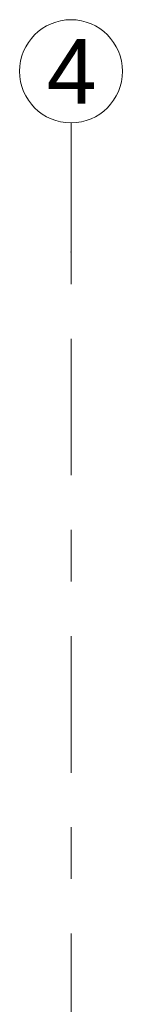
# Model space of a CAD drawing. Header units: metres. Extents: x -3.6 to 84.5, y -11 to 16.8.
# Tile 63 of 124: x 11.23 to 11.43, y 14.897 to 16.805. Entities that reach past the tile are written whole.
import ezdxf

# ---------------------------------------------------------------- set-up
doc = ezdxf.new("R2010")
doc.units = ezdxf.units.M
doc.header["$MEASUREMENT"] = 0
doc.linetypes.add('Strichlinie doppelt', pattern=[0.546806, 0.264583, -0.105833, 0.070556, -0.105833])
doc.layers.add('451 - Universal.Achsen Raster', color=7, linetype='Continuous')
doc.styles.add('ERSTELLTER_STIL_2', font='txt')

msp = doc.modelspace()

# ---------------------------------------------------------------- linework, layer by layer
at = {"layer": '451 - Universal.Achsen Raster', "color": 160, "linetype": 'Strichlinie doppelt', "lineweight": 9, "true_color": 0x3232ff}
for p, q in [((11.33, 16.355), (11.33, 16.605)), ((11.33, -10.585), (11.33, 16.355))]:
    msp.add_line(p, q, dxfattribs=at)
at = {"layer": '451 - Universal.Achsen Raster', "color": 160, "linetype": 'Continuous', "lineweight": 9, "true_color": 0x3232ff}
msp.add_circle((11.33, 16.705), 0.1, dxfattribs=at)
at = {"layer": '451 - Universal.Achsen Raster', "color": 160, "linetype": 'Strichlinie doppelt', "lineweight": 9, "true_color": 0x3232ff}
msp.add_point((11.33, 16.355), dxfattribs=at)
msp.add_point((11.33, 16.355), dxfattribs=at)

# ---------------------------------------------------------------- texts
at = {"layer": '451 - Universal.Achsen Raster', "color": 160, "lineweight": 9, "true_color": 0x3232ff, "insert": (11.2826, 16.7675), "char_height": 0.125, "attachment_point": 1, "style": 'ERSTELLTER_STIL_2'}
msp.add_mtext('\\A1;{\\pql;\\pt0;\\fArial|b0|i0|c0|p38;4}', dxfattribs=at)

doc.saveas('drawing.dxf')
